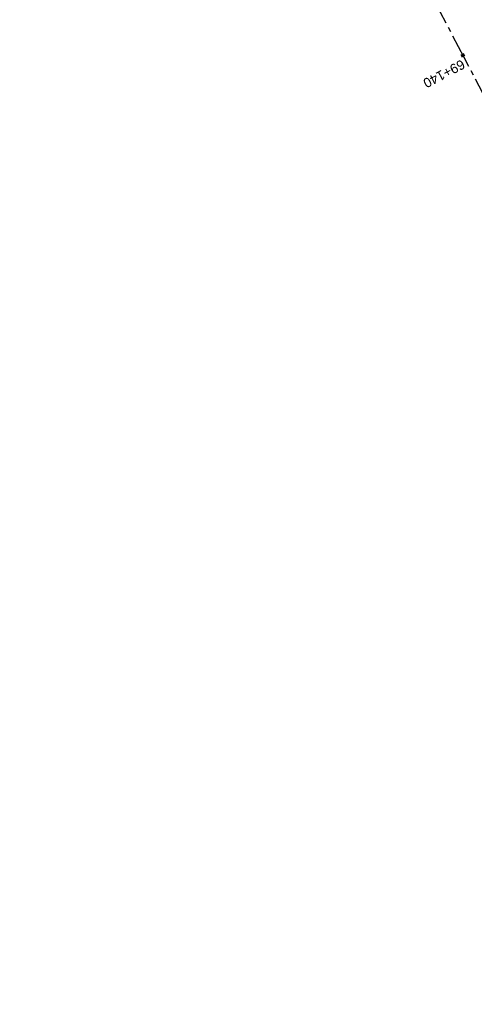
# Model space of a CAD drawing. Header units: metres. Extents: x 7529682 to 7533704, y 5721210 to 5727842.
# Tile 23 of 64: x 7530889 to 7530948, y 5725321 to 5725450. Entities that reach past the tile are written whole.
import ezdxf

# ---------------------------------------------------------------- set-up
doc = ezdxf.new("R2010")
doc.units = ezdxf.units.M
doc.linetypes.add('CENTER', pattern=[50.8, 31.75, -6.35, 6.35, -6.35])
doc.layers.add('C-DROGI-SYTUACJA-ETYKIETY', color=7, linetype='Continuous')
doc.layers.add('D-oś', color=10, linetype='CENTER', lineweight=30)
doc.styles.get("Standard").update_dxf_attribs({"font": 'arial.ttf'})

# ---------------------------------------------------------------- blocks, each defined once
blk = doc.blocks.new('AeccTickLine')
at = {"color": 0, "linetype": 'ByBlock', "lineweight": -2}
blk.add_line((0, 1), (0, -1), dxfattribs=at)

msp = doc.modelspace()

# ---------------------------------------------------------------- linework, layer by layer
at = {"layer": 'D-oś', "ltscale": 0.1}
msp.add_lwpolyline([(7531164.28, 5725032.14), (7531146.2, 5725066.62), (7531125.03, 5725106.82), (7531100.8, 5725152.91), (7531078.07, 5725196.25), (7531050.71, 5725248.24), (7531019.67, 5725307.08), (7530990.32, 5725362.63), (7530947.07, 5725444.68), (7530915.08, 5725505.55), (7530874.95, 5725581.45)], dxfattribs=at)

# ---------------------------------------------------------------- block references
at = {"layer": 'C-DROGI-SYTUACJA-ETYKIETY', "color": 7, "linetype": 'Continuous', "lineweight": 60, "xscale": 0.25, "yscale": 0.25, "zscale": 0.25, "rotation": 297.7238477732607}
msp.add_blockref('AeccTickLine', (7530946.9, 5725444.99), dxfattribs=at)

# ---------------------------------------------------------------- texts
at = {"layer": 'C-DROGI-SYTUACJA-ETYKIETY', "color": 7}
msp.add_text('69+140', height=1.25, rotation=207.7238, dxfattribs=at).set_placement((7530946.74, 5725444.48))

doc.saveas('drawing.dxf')
